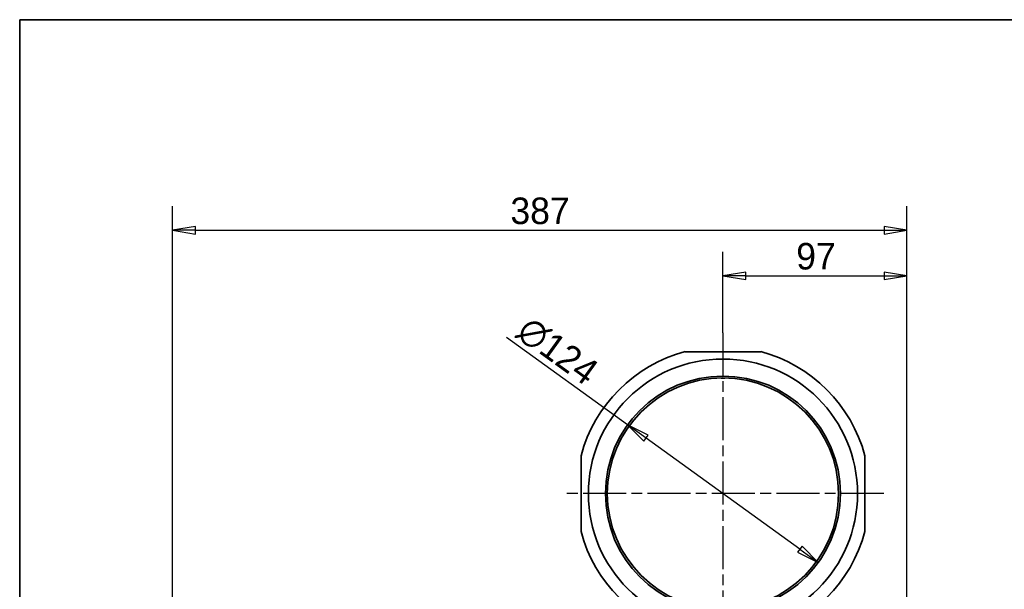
# Model space of a CAD drawing. Header units: millimetres. Extents: x 66 to 1660, y 20 to 1168.
# Tile 4 of 6: x 100 to 619, y 868 to 1168. Entities that reach past the tile are written whole.
import ezdxf

# ---------------------------------------------------------------- set-up
doc = ezdxf.new("R2010")
doc.units = ezdxf.units.MM
doc.header["$LTSCALE"] = 4
doc.linetypes.add('CHAIN', pattern=[0.3543, 0.2362, -0.0295, 0.0591, -0.0295])
for name, color, linetype, lineweight, true_color in [('Krawędzie widoczne(ISO)', 7, 'Continuous', 35, 0x262659), ('Linia środkowa(ISO)', 7, 'Continuous', 25, 0x262659), ('Szkic(ISO)', 7, 'Continuous', 35, 0x262659), ('Wymiary(ISO)', 7, 'Continuous', 25, 0x262659)]:
    doc.layers.add(name, color=color, linetype=linetype, lineweight=lineweight, true_color=true_color)
doc.styles.add('STANDARDDużyTekst', font='txt')
doc.dimstyles.new('X.XXX mała tolerancja', dxfattribs={"dimscale": 4, "dimtxt": 3.5, "dimasz": 3, "dimexe": 3.175, "dimexo": 0, "dimgap": 0.762, "dimtad": 1, "dimtoh": 1, "dimdec": 1, "dimrnd": 1e-08, "dimtxsty": 'STANDARDDużyTekst', "dimblk": 'Filled-2', "dimcen": 0.09, "dimdle": 10, "dimclrd": 256, "dimclre": 256, "dimclrt": 7, "dimadec": 1, "dimazin": 2, "dimtfac": 0.714286, "dimtdec": 3, "dimtmove": 0, "dimatfit": 3, "dimfxl": 1, "dimtolj": 1, "dimlwd": 25, "dimlwe": 25, "dimarcsym": 0})

# ---------------------------------------------------------------- blocks, each defined once
blk = doc.blocks.new('Ramki Ramka A3')
at = {"layer": 'Szkic(ISO)'}
for p, q in [((25, 292), (415, 292)), ((25, 5), (25, 292)), ((25, 5), (25, 292))]:
    blk.add_line(p, q, dxfattribs=at)
blk = doc.blocks.new('Filled-2')
at = {"color": 0}
for p, q in [((0, 0), (-1, 0.167)), ((-1, 0.167), (-1, -0.167)), ((-1, 0), (0, 0)), ((-1, -0.167), (0, 0))]:
    blk.add_line(p, q, dxfattribs=at)
at = {"color": 0, "flags": 128}
blk.add_lwpolyline([(-1, -0.167), (0, 0), (-1, 0.167), (-1, -0.167)], dxfattribs=at)
at = {"color": 0}
blk.add_solid([(-1, -0.167), (0, 0), (-1, 0.167), (-1, -0.167)], dxfattribs=at)
blk = doc.blocks.new('*D7')
at = {"layer": 'Defpoints', "color": 0, "linetype": 'Continuous', "transparency": 16777216}
for p in [(568, 1056.92), (568, 807.55), (180.7, 803.55)]:
    blk.add_point(p, dxfattribs=at)
at = {"layer": 'Wymiary(ISO)', "color": 179, "linetype": 'Continuous', "lineweight": 25, "true_color": 0x262658, "transparency": 16777216}
for p, q in [((180.7, 803.55), (180.7, 1069.62)), ((568, 807.55), (568, 1069.62)), ((192.7, 1056.92), (556, 1056.92))]:
    blk.add_line(p, q, dxfattribs=at)
at = {"layer": 'Wymiary(ISO)', "color": 179, "linetype": 'Continuous', "lineweight": 25, "true_color": 0x262658, "transparency": 16777216, "xscale": 12, "yscale": 12, "zscale": 12, "rotation": 180}
blk.add_blockref('Filled-2', (180.7, 1056.92), dxfattribs=at)
at = {"layer": 'Wymiary(ISO)', "color": 179, "linetype": 'Continuous', "lineweight": 25, "true_color": 0x262658, "transparency": 16777216, "xscale": 12, "yscale": 12, "zscale": 12}
blk.add_blockref('Filled-2', (568, 1056.92), dxfattribs=at)
at = {"layer": 'Wymiary(ISO)', "color": 1, "linetype": 'Continuous', "lineweight": 25, "transparency": 16777216, "insert": (358.88, 1074.21), "char_height": 14, "attachment_point": 1, "style": 'STANDARDDużyTekst'}
blk.add_mtext('\\A1;387', dxfattribs=at)
blk = doc.blocks.new('*D8')
at = {"layer": 'Defpoints', "color": 0, "linetype": 'Continuous', "transparency": 16777216}
for p in [(568, 1032.92), (471, 1002.92), (568, 807.55)]:
    blk.add_point(p, dxfattribs=at)
at = {"layer": 'Wymiary(ISO)', "color": 179, "linetype": 'Continuous', "lineweight": 25, "true_color": 0x262658, "transparency": 16777216}
for p, q in [((471, 1002.92), (471, 1045.62)), ((568, 807.55), (568, 1045.62)), ((483, 1032.92), (556, 1032.92))]:
    blk.add_line(p, q, dxfattribs=at)
at = {"layer": 'Wymiary(ISO)', "color": 179, "linetype": 'Continuous', "lineweight": 25, "true_color": 0x262658, "transparency": 16777216, "xscale": 12, "yscale": 12, "zscale": 12, "rotation": 180}
blk.add_blockref('Filled-2', (471, 1032.92), dxfattribs=at)
at = {"layer": 'Wymiary(ISO)', "color": 179, "linetype": 'Continuous', "lineweight": 25, "true_color": 0x262658, "transparency": 16777216, "xscale": 12, "yscale": 12, "zscale": 12}
blk.add_blockref('Filled-2', (568, 1032.92), dxfattribs=at)
at = {"layer": 'Wymiary(ISO)', "color": 7, "linetype": 'Continuous', "lineweight": 25, "transparency": 16777216, "insert": (509.66, 1050.26), "char_height": 14, "attachment_point": 1, "style": 'STANDARDDużyTekst'}
blk.add_mtext('\\A1;97', dxfattribs=at)
blk = doc.blocks.new('*D9')
at = {"layer": 'Defpoints', "color": 0, "linetype": 'Continuous', "transparency": 16777216}
for p in [(420.72, 954.32), (521.28, 881.77)]:
    blk.add_point(p, dxfattribs=at)
at = {"layer": 'Wymiary(ISO)', "color": 179, "linetype": 'Continuous', "lineweight": 25, "true_color": 0x262658, "transparency": 16777216}
for p, q in [((420.72, 954.32), (356.9, 1000.37)), ((511.55, 888.79), (430.46, 947.3))]:
    blk.add_line(p, q, dxfattribs=at)
at = {"layer": 'Wymiary(ISO)', "color": 179, "linetype": 'Continuous', "lineweight": 25, "true_color": 0x262658, "transparency": 16777216, "xscale": 12, "yscale": 12, "zscale": 12}
for p, rotation in [((420.72, 954.32), 144.1899520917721), ((521.28, 881.77), 324.1899520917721)]:
    blk.add_blockref('Filled-2', p, dxfattribs=dict(at, rotation=rotation))
at = {"layer": 'Wymiary(ISO)', "color": 7, "linetype": 'Continuous', "lineweight": 25, "transparency": 16777216, "insert": (369.52, 1012.65), "char_height": 14, "attachment_point": 1, "rotation": 324.19, "style": 'STANDARDDużyTekst'}
blk.add_mtext('\\A1;∅124', dxfattribs=at)

msp = doc.modelspace()

# ---------------------------------------------------------------- linework, layer by layer
at = {"layer": 'Krawędzie widoczne(ISO)'}
for p, q in [((491, 992.92), (451, 992.92)), ((396.13, 938.05), (396.13, 898.05)), ((545.88, 898.05), (545.88, 938.05))]:
    msp.add_line(p, q, dxfattribs=at)
for radius in [71, 62, 61]:
    msp.add_circle((471, 918.05), radius, dxfattribs=at)
for centre, radius, start, end in [((471, 918.05), 77.5, 104.9552, 165.0448), ((471, 918.05), 77.5, 14.9552, 75.0448), ((470.43, -6490.85), 7469.88, 89.987912, 90.003252), ((471, 918.05), 77.5, 194.9552, 255.0448), ((471, 918.05), 77.5, 284.9552, 345.0448)]:
    msp.add_arc(centre, radius, start, end, dxfattribs=at)
at = {"layer": 'Linia środkowa(ISO)', "linetype": 'CHAIN', "ltscale": 23.990969}
for p, q in [((471, 1002.92), (471, 523.55)), ((555.88, 918.05), (386.13, 918.05))]:
    msp.add_line(p, q, dxfattribs=at)

# ---------------------------------------------------------------- block references
at = {"xscale": 4, "yscale": 4, "zscale": 4}
msp.add_blockref('Ramki Ramka A3', (0, 0), dxfattribs=at)

# ---------------------------------------------------------------- dimensions: what is measured, and where the dimension line sits
at = {"layer": 'Wymiary(ISO)', "color": 179, "linetype": 'Continuous', "lineweight": 25, "true_color": 0x262658}
dim = msp.add_linear_dim(base=(568, 1056.92), p1=(180.7, 803.55), p2=(568, 807.55), dimstyle='X.XXX mała tolerancja', override={"dimgap": 0.762, "dimtoh": 0, "dimdec": 0, "dimclrt": 1, "dimtol": 0, "dimlim": 0, "dimtp": 0, "dimtm": 0, "dimtdec": 3, "dimtofl": 0, "dimatfit": 1}, dxfattribs=at)
dim.commit()
dim.dimension.update_dxf_attribs({"geometry": '*D7', "text_midpoint": (374.31, 1056.92), "dimtype": 160})
dim = msp.add_linear_dim(base=(568, 1032.92), p1=(471, 1002.92), p2=(568, 807.55), angle=180, dimstyle='X.XXX mała tolerancja', override={"dimgap": 0.762, "dimtoh": 0, "dimdec": 1, "dimtol": 0, "dimlim": 0, "dimtp": 0, "dimtm": 0, "dimtdec": 3, "dimtofl": 0, "dimatfit": 1}, dxfattribs=at)
dim.commit()
dim.dimension.update_dxf_attribs({"geometry": '*D8', "text_midpoint": (519.42, 1032.92), "dimtype": 160})
dim = msp.add_diameter_dim_2p(p1=(521.28, 881.77), p2=(420.72, 954.32), dimstyle='X.XXX mała tolerancja', override={"dimgap": 0.762, "dimtoh": 0, "dimdec": 1, "dimlfac": 1, "dimtol": 0, "dimlim": 0, "dimtp": 0, "dimtm": 0, "dimtdec": 3, "dimatfit": 2}, dxfattribs=at)
dim.commit()
dim.dimension.update_dxf_attribs({"geometry": '*D9', "text_midpoint": (376.95, 985.9), "dimtype": 163})

doc.saveas('drawing.dxf')
